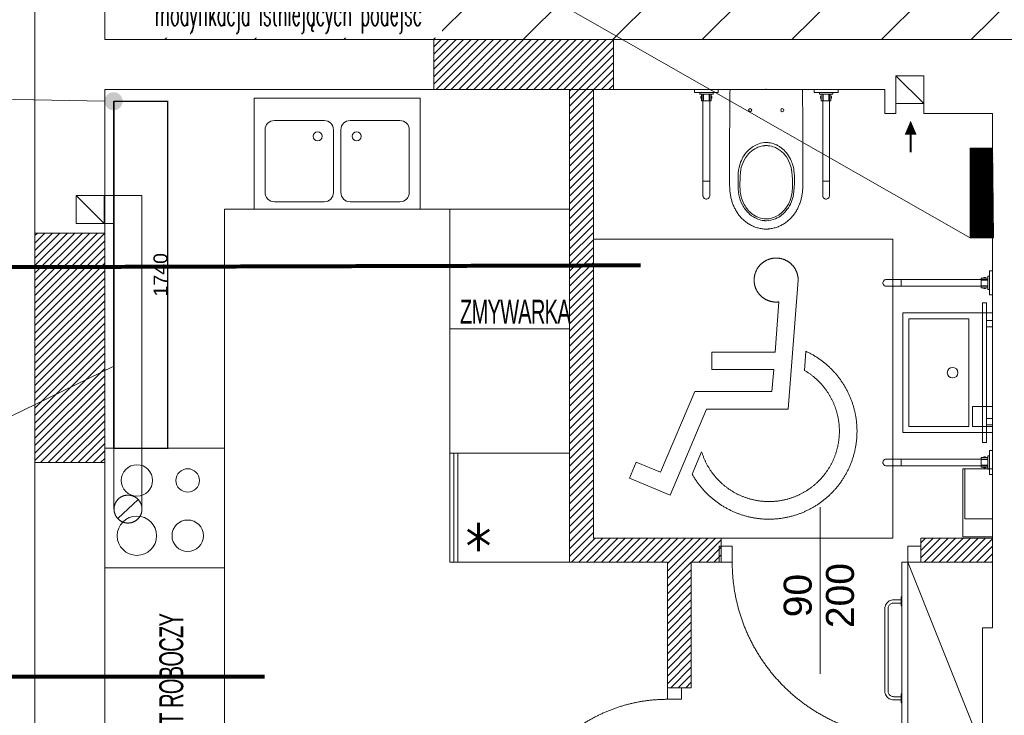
# Model space of a CAD drawing. Header units: millimetres. Extents: x -55054 to 44305, y -132338 to 49528.
# Tile 14 of 72: x 27426 to 32361, y -100958 to -97470. Entities that reach past the tile are written whole.
import ezdxf
from ezdxf import colors
from ezdxf.entities.mleader import LeaderData, LeaderLine
from ezdxf.enums import TextEntityAlignment as Align
from ezdxf.math import Vec2, Vec3

# ---------------------------------------------------------------- set-up
doc = ezdxf.new("R2010")
doc.units = ezdxf.units.MM
doc.header["$LTSCALE"] = 100
doc.linetypes.add('Kosów OSP 27-03-2026_xref$0$DASHED', pattern=[0.75, 0.5, -0.25])
doc.linetypes.add('Kosów OSP 27-03-2026_xref$0$HIDDEN', pattern=[0.375, 0.25, -0.125])
for name, color, linetype, lineweight in [('.HC_CT_ISTN_ZASILANIE', 18, 'CFZ_LINE', 20), ('.VE_DEMONTAŻ', 1, 'Continuous', 25), ('.WK_WODA_OPIS', 7, 'Continuous', 13), ('.XREF', 251, 'Continuous', 5), ('GL-urzadzenia', 96, 'Continuous', 20), ('GL_gaz', 20, 'GAS_LINE', 35), ('Kosów OSP 27-03-2026_xref$0$A-wentyl', 8, 'Continuous', 5), ('Kosów OSP 27-03-2026_xref$0$A_drzwi', 8, 'Continuous', 5), ('Kosów OSP 27-03-2026_xref$0$A_hatch', 8, 'Continuous', 5), ('Kosów OSP 27-03-2026_xref$0$A_meble', 8, 'Continuous', 5), ('Kosów OSP 27-03-2026_xref$0$A_meble kuchnia lazienka', 8, 'Continuous', 5), ('Kosów OSP 27-03-2026_xref$0$A_meble łaz kuch', 8, 'Continuous', 5), ('Kosów OSP 27-03-2026_xref$0$A_meble łazienka i kuchnia', 8, 'Continuous', 5), ('Kosów OSP 27-03-2026_xref$0$A_opis pom', 8, 'Continuous', 5), ('Kosów OSP 27-03-2026_xref$0$A_opis stolarki', 8, 'Continuous', 5), ('Kosów OSP 27-03-2026_xref$0$A_SC_MUROWANA_DZIAŁOWA', 8, 'Continuous', 5), ('Kosów OSP 27-03-2026_xref$0$A_scianazew', 8, 'Continuous', 5), ('Kosów OSP 27-03-2026_xref$0$a_sciany nowe', 8, 'Continuous', 5), ('Kosów OSP 27-03-2026_xref$0$Arbeitspunkt(DIN)', 8, 'Continuous', 5), ('Kosów OSP 27-03-2026_xref$0$GEB-BEZUG', 8, 'Continuous', 5), ('Kosów OSP 27-03-2026_xref$0$GEB-KONTUR-A', 8, 'Continuous', 5), ('Kosów OSP 27-03-2026_xref$0$opisy 1', 8, 'Continuous', 5)]:
    doc.layers.add(name, color=color, linetype=linetype, lineweight=lineweight)
doc.styles.add('Kosów OSP 27-03-2026_xref$0$dar-styl', font='arial.ttf')
doc.styles.add('Kosów OSP 27-03-2026_xref$0$SIMPLEX', font='simplex.shx')
doc.styles.add('Kosów OSP 27-03-2026_xref$0$Standard', font='arial.ttf')
doc.styles.get("Standard").update_dxf_attribs({"font": 'arial.ttf'})
doc.styles.add('WYMIARY', font='romans.shx', dxfattribs={"width": 0.7})
doc.linetypes.add('CFZ_LINE', pattern='A,12.7,-5.08,["CF",Standard,S=2.54,R=0,X=-0.1,Y=-1.27],-12.35', length=30.13)
doc.linetypes.add('GAS_LINE', pattern='A,0.5,-0.2,["GAS",Standard,S=0.1,R=0,X=-0.1,Y=-0.05],-0.25', length=0.95)
doc.dimstyles.new('1', dxfattribs={"dimtxt": 70, "dimasz": 2.5, "dimexe": 1.25, "dimexo": 0.625, "dimtad": 1, "dimdec": 0, "dimtxsty": 'Standard', "dimcen": 2.5, "dimadec": 0, "dimazin": 0, "dimtfac": 1, "dimtmove": 0, "dimatfit": 3, "dimfxl": 0, "dimarcsym": 0})
pattern_1 = [(45, (105094.091, 4849.73), (-1.88090404, 1.88090404), [])]

# ---------------------------------------------------------------- blocks, each defined once
blk = doc.blocks.new('Kosów OSP 27-03-2026_xref$0$uchwyt_wc')
at = {"layer": 'Kosów OSP 27-03-2026_xref$0$A_meble'}
for p, q in [((-6, 0), (6, 0)), ((-6, -1.5), (-6, 0)), ((6, 0), (6, -1.5)), ((6, -1.5), (-6, -1.5)), ((-3.337, -1.5), (3.337, -1.5)), ((-3.337, -2.417), (-3.337, -1.5)), ((3.337, -2.417), (-3.337, -2.417)), ((-2.737, -3.52), (-2.433, -3.52)), ((-2.737, -4.4), (-2.737, -3.52)), ((-2.433, -4.4), (-2.737, -4.4)), ((-2.433, -2.417), (-1.7, -2.417)), ((-2.433, -5.698), (-2.433, -2.417)), ((-2.433, -3.52), (-2.433, -4.4)), ((-1.7, -2.417), (-1.7, -5.698)), ((-1.4, -5.698), (-1.4, -2.417)), ((1.4, -5.698), (1.4, -2.417)), ((2.434, -2.417), (1.7, -2.417)), ((1.7, -2.417), (1.7, -5.698)), ((2.434, -5.698), (2.434, -2.417)), ((2.737, -3.52), (2.434, -3.52)), ((2.434, -3.52), (2.434, -4.4)), ((2.434, -4.4), (2.737, -4.4)), ((2.737, -4.4), (2.737, -3.52)), ((3.337, -1.5), (3.337, -2.417)), ((-1.7, -5.698), (-2.433, -5.698)), ((-1.7, -5.698), (1.7, -5.698)), ((1.7, -5.698), (2.434, -5.698))]:
    blk.add_line(p, q, dxfattribs=at)
at = {"layer": 'Kosów OSP 27-03-2026_xref$0$A_meble', "linetype": 'Kosów OSP 27-03-2026_xref$0$HIDDEN', "ltscale": 20}
for p, q in [((-1.7, -2.417), (-1.7, -45.9)), ((1.7, -2.417), (1.7, -45.9)), ((-1.7, -45.9), (1.7, -45.9)), ((-1.7, -45.9), (-1.7, -53.26703)), ((1.7, -45.9), (1.7, -53.267)), ((-1.67417, -53.5622), (-1.7, -53.267)), ((-1.59748, -53.84843), (-1.67417, -53.5622)), ((-1.47225, -54.11699), (-1.59748, -53.84843)), ((-1.30229, -54.35972), (-1.47225, -54.11699)), ((1.47222, -54.11703), (1.30225, -54.35976)), ((1.59746, -53.84847), (1.47222, -54.11703)), ((1.67417, -53.56222), (1.59746, -53.84847)), ((1.69999, -53.267), (1.67417, -53.56222)), ((-1.09274, -54.56927), (-1.30229, -54.35972)), ((-0.85001, -54.73924), (-1.09274, -54.56927)), ((-0.58145, -54.86447), (-0.85001, -54.73924)), ((-0.29522, -54.94117), (-0.58145, -54.86447)), ((-0.00003, -54.967), (-0.29522, -54.94117)), ((0.29517, -54.94118), (-0.00003, -54.967)), ((0.58143, -54.86448), (0.29517, -54.94118)), ((0.84999, -54.73925), (0.58143, -54.86448)), ((1.09272, -54.56929), (0.84999, -54.73925)), ((1.30225, -54.35976), (1.09272, -54.56929))]:
    blk.add_line(p, q, dxfattribs=at)
blk = doc.blocks.new('Kosów OSP 27-03-2026_xref$0$Einfügepunkt')
at = {"layer": 'Kosów OSP 27-03-2026_xref$0$GEB-BEZUG'}
for p, q in [((-0.7, -0.7), (0.7, 0.7)), ((-0.7, 0.7), (0.7, -0.7))]:
    blk.add_line(p, q, dxfattribs=at)
blk = doc.blocks.new('Kosów OSP 27-03-2026_xref$0$A$C38E57718')
at = {"layer": 'Kosów OSP 27-03-2026_xref$0$Arbeitspunkt(DIN)', "color": 0, "ltscale": 25}
for q in [(175, 530.4), (177.5, 532.9), (180, 530.4), (177.5, 527.9)]:
    blk.add_line((177.5, 530.4), q, dxfattribs=at)
at = {"layer": 'Kosów OSP 27-03-2026_xref$0$GEB-KONTUR-A', "color": 0, "ltscale": 25}
for q in [(2.5, 530.4), (352.5, 530.4)]:
    blk.add_line((177.5, 530.4), q, dxfattribs=at)
for centre in [(100, 430.4), (255, 430.4)]:
    blk.add_circle(centre, 7.5, dxfattribs=at)
for points, knots in [([(0, 125.5), (0, 139.8), (0, 148.1), (0, 154.8), (0, 157.9), (0, 160.7), (0, 163.6), (0.1, 169.9), (0.1, 176.3), (0.1, 182.6), (0.3, 266.4), (1.1, 446.6), (2.5, 530.4)], [136.635416, 136.635416, 136.635416, 136.635416, 150.143042, 150.143042, 150.143042, 156.42736, 156.42736, 156.42736, 170.243588, 170.243588, 170.243588, 352.757439, 352.757439, 352.757439, 352.757439]), ([(355, 125.5), (355, 145.7), (355, 158.9), (354.9, 172.4), (354.9, 178.4), (354.9, 184.4), (354.9, 191.2), (354.9, 193.5), (354.9, 195.9), (354.9, 198.4), (354.5, 399.5), (353.3, 481), (352.5, 530.4)], [-39.988679, -39.988679, -39.988679, -39.988679, -38.055534, -38.055534, -38.055534, -37.200606, -37.200606, -37.200606, -36.906879, -36.906879, -36.906879, -24.523519, -24.523519, -24.523519, -24.523519]), ([(177.5, 273.9), (174.9, 273.9), (173.3, 273.9), (170.9, 273.7), (170.2, 273.7), (169.4, 273.6), (168.6, 273.6), (156.5, 272.6), (144.6, 269.5), (133.3, 264.8), (124.7, 261.2), (116.5, 256.6), (108.9, 251.3), (95.8, 242), (84.2, 230.4), (74.8, 217.3), (61, 198.3), (51.4, 176.2), (46.2, 153.2), (39.9, 125.9), (39.6, 49.1), (45.2, 21.7), (48.7, 4.4), (54.5, -12.4), (62.7, -27.9), (66.8, -35.6), (71.5, -43), (76.8, -50), (81.2, -55.9), (86.2, -61.6), (91.3, -66.7), (101.4, -76.6), (112.4, -84.6), (124, -90.7), (132.8, -95.2), (141.8, -98.6), (150.8, -100.9), (155.2, -102), (159.7, -102.9), (164.2, -103.4), (165.4, -103.6), (166.7, -103.7), (168, -103.8), (168.8, -103.9), (169.6, -104), (170.4, -104), (171.2, -104.1), (171.8, -104.1), (172.5, -104.2), (173.9, -104.2), (175.2, -104.3), (177.5, -104.3)], [28.004394, 28.004394, 28.004394, 28.004394, 29.30293, 29.30293, 29.30293, 29.708106, 29.708106, 29.708106, 35.957168, 35.957168, 35.957168, 40.748496, 40.748496, 40.748496, 48.999006, 48.999006, 48.999006, 61.003951, 61.003951, 61.003951, 75.223725, 75.223725, 75.223725, 84.195471, 84.195471, 84.195471, 88.66493, 88.66493, 88.66493, 92.450229, 92.450229, 92.450229, 99.872486, 99.872486, 99.872486, 105.491598, 105.491598, 105.491598, 108.301154, 108.301154, 108.301154, 109.096432, 109.096432, 109.096432, 109.613684, 109.613684, 109.613684, 110.098037, 110.098037, 110.098037, 111.11071, 111.11071, 111.11071, 111.11071]), ([(177.5, -95.6), (174.7, -95.6), (173.5, -95.5), (171.7, -95.4), (170.8, -95.4), (169.8, -95.3), (168.8, -95.2), (156.7, -94.1), (144.4, -90.8), (132.3, -85.2), (121.3, -80.1), (110.7, -73), (100.9, -64.1), (96.4, -59.9), (92, -55.4), (87.9, -50.4), (81.6, -42.8), (76.1, -34.6), (71.4, -25.9), (61.1, -6.8), (54.6, 14.3), (52, 35.9), (49.2, 59.1), (50.9, 131), (57, 153.5), (61.4, 169.7), (68.1, 185.2), (77.1, 199.3), (83.1, 208.6), (90.1, 217.3), (98.1, 225), (107.9, 234.5), (119.1, 242.5), (131.5, 248.3), (138.8, 251.8), (146.5, 254.5), (154.4, 256.3), (158.3, 257.2), (162.3, 257.9), (166.3, 258.3), (167.7, 258.5), (169.1, 258.6), (170.5, 258.7), (171.4, 258.8), (172.2, 258.8), (172.9, 258.9), (174.4, 258.9), (175.7, 259), (177.5, 259)], [-103.361031, -103.361031, -103.361031, -103.361031, -102.153064, -102.153064, -102.153064, -101.528375, -101.528375, -101.528375, -93.878439, -93.878439, -93.878439, -86.883114, -86.883114, -86.883114, -83.612115, -83.612115, -83.612115, -78.557039, -78.557039, -78.557039, -67.467319, -67.467319, -67.467319, -55.592933, -55.592933, -55.592933, -47.056013, -47.056013, -47.056013, -41.373665, -41.373665, -41.373665, -34.377625, -34.377625, -34.377625, -30.214393, -30.214393, -30.214393, -28.132777, -28.132777, -28.132777, -27.409104, -27.409104, -27.409104, -26.969776, -26.969776, -26.969776, -26.051161, -26.051161, -26.051161, -26.051161]), ([(177.5, -104.3), (192.7, -104.3), (207.9, -100.9), (222, -94.9), (233.3, -90.1), (243.9, -83.6), (253.5, -75.8), (260.6, -70.1), (267.1, -63.6), (273, -56.5), (289.5, -37), (301.1, -13.2), (307.6, 11.8), (314.2, 37.4), (315.5, 112.5), (311.6, 138.6), (308.7, 157.8), (303, 176.7), (294.3, 194.1), (288.8, 205.1), (282.1, 215.5), (274.3, 225), (267.5, 233.2), (259.9, 240.7), (251.6, 247.2), (247.3, 250.6), (242.8, 253.6), (238.2, 256.4), (233.8, 259.1), (229.3, 261.5), (224.7, 263.5), (216, 267.4), (207.1, 270.2), (198.3, 271.9), (196.5, 272.3), (194.7, 272.6), (192.9, 272.8), (191.1, 273.1), (189.3, 273.3), (187.7, 273.5), (183.2, 273.9), (179.7, 273.9), (177.5, 273.9)], [27.869313, 27.869313, 27.869313, 27.869313, 41.575299, 41.575299, 41.575299, 52.635245, 52.635245, 52.635245, 60.846531, 60.846531, 60.846531, 83.793908, 83.793908, 83.793908, 107.299488, 107.299488, 107.299488, 124.629767, 124.629767, 124.629767, 135.606929, 135.606929, 135.606929, 145.142378, 145.142378, 145.142378, 150.002975, 150.002975, 150.002975, 154.620799, 154.620799, 154.620799, 163.457755, 163.457755, 163.457755, 165.242625, 165.242625, 165.242625, 167.08043, 167.08043, 167.08043, 172.29471, 172.29471, 172.29471, 172.29471]), ([(177.5, 259), (179.7, 259), (180.9, 258.9), (182.2, 258.9), (182.9, 258.8), (183.6, 258.8), (184.4, 258.7), (185.8, 258.6), (187.2, 258.5), (188.5, 258.4), (198, 257.3), (207.5, 254.9), (217, 251.2), (223.4, 248.6), (229.8, 245.4), (235.7, 241.6), (247.7, 234.2), (258.3, 224.7), (267.3, 213.8), (277.8, 201.2), (286, 186.8), (292.1, 171.5), (301.1, 148.6), (305.1, 123.7), (304.2, 50.8), (303.3, 28.7), (298.5, 6.8), (289.7, -13.4), (283.4, -27.9), (274.9, -41.6), (264.5, -53.5), (258.3, -60.5), (251.4, -66.9), (243.9, -72.5), (235.8, -78.5), (226.9, -83.6), (217.5, -87.5), (211, -90.1), (204.3, -92.2), (197.4, -93.6), (194, -94.2), (190.6, -94.8), (187.1, -95.1), (186, -95.2), (184.9, -95.3), (183.8, -95.4), (182.8, -95.4), (181.9, -95.5), (181.1, -95.5), (180, -95.6), (178.9, -95.6), (177.5, -95.6)], [-106.662909, -106.662909, -106.662909, -106.662909, -105.765178, -105.765178, -105.765178, -105.284451, -105.284451, -105.284451, -104.454433, -104.454433, -104.454433, -98.802572, -98.802572, -98.802572, -94.942827, -94.942827, -94.942827, -87.250993, -87.250993, -87.250993, -78.322759, -78.322759, -78.322759, -64.937868, -64.937868, -64.937868, -53.01013, -53.01013, -53.01013, -44.378776, -44.378776, -44.378776, -39.277967, -39.277967, -39.277967, -33.739841, -33.739841, -33.739841, -29.916854, -29.916854, -29.916854, -28.005361, -28.005361, -28.005361, -27.410755, -27.410755, -27.410755, -26.832864, -26.832864, -26.832864, -26.093867, -26.093867, -26.093867, -26.093867]), ([(0, 125.5), (0, 122.5), (0, 120.7), (0.1, 119), (0.1, 117.9), (0.1, 116.9), (0.1, 115.7), (0.1, 114.4), (0.2, 113.1), (0.2, 111.9), (0.5, 55), (1.1, 46.3), (2.1, 37.7), (2.8, 31.1), (3.8, 24.6), (4.9, 18.1), (6.1, 11.6), (7.5, 5.1), (9.2, -1.3), (10.9, -7.7), (12.8, -14), (15, -20.2), (17.2, -26.4), (19.6, -32.6), (22.4, -38.6), (25.2, -44.6), (28.2, -50.5), (31.6, -56.2), (34.9, -61.9), (38.5, -67.4), (42.5, -72.7), (46.4, -78.1), (50.6, -83.2), (55, -88.1), (59.5, -92.9), (64.2, -97.6), (69.2, -101.9), (74.1, -106.3), (79.3, -110.4), (84.8, -114.2), (90.2, -118), (95.8, -121.5), (101.6, -124.6), (107.4, -127.8), (113.4, -130.6), (119.5, -133.1), (125.7, -135.5), (131.9, -137.6), (138.3, -139.4), (144.7, -141.1), (151.2, -142.4), (157.7, -143.3), (161, -143.7), (164.2, -144.1), (167.4, -144.3), (169, -144.4), (170.7, -144.5), (172.3, -144.6), (172.9, -144.6), (173.6, -144.6), (174.2, -144.6), (175, -144.6), (175.8, -144.6), (177.5, -144.6)], [-332.189937, -332.189937, -332.189937, -332.189937, -329.218237, -329.218237, -329.218237, -327.146226, -327.146226, -327.146226, -325.016181, -325.016181, -325.016181, -310.461173, -310.461173, -310.461173, -299.344875, -299.344875, -299.344875, -288.179961, -288.179961, -288.179961, -276.990983, -276.990983, -276.990983, -265.824355, -265.824355, -265.824355, -254.649596, -254.649596, -254.649596, -243.397422, -243.397422, -243.397422, -232.139051, -232.139051, -232.139051, -220.947153, -220.947153, -220.947153, -209.75001, -209.75001, -209.75001, -198.530298, -198.530298, -198.530298, -187.308564, -187.308564, -187.308564, -176.091701, -176.091701, -176.091701, -164.862462, -164.862462, -164.862462, -159.345705, -159.345705, -159.345705, -156.587327, -156.587327, -156.587327, -155.463134, -155.463134, -155.463134, -153.828948, -153.828948, -153.828948, -153.828948]), ([(177.5, -144.6), (181, -144.6), (183.1, -144.6), (185.5, -144.4), (186.4, -144.4), (187.4, -144.3), (188.5, -144.2), (189.7, -144.1), (190.8, -144), (191.9, -143.9), (193.7, -143.7), (195.5, -143.5), (197.3, -143.3), (203.8, -142.4), (210.3, -141.1), (216.7, -139.4), (223.1, -137.6), (229.3, -135.5), (235.5, -133.1), (241.5, -130.6), (247.5, -127.8), (253.4, -124.6), (259.1, -121.5), (264.7, -118), (270.2, -114.2), (275.6, -110.4), (280.8, -106.4), (285.8, -101.9), (288.3, -99.8), (290.7, -97.5), (293.1, -95.2), (295.2, -93.1), (297.3, -91), (299.4, -88.7), (299.6, -88.5), (299.8, -88.3), (300, -88.1), (304.1, -83.6), (308.3, -78.5), (312.5, -72.7), (316.2, -67.7), (319.9, -62.2), (323.4, -56.2), (326.6, -50.8), (329.7, -44.9), (332.6, -38.6), (334.8, -33.9), (336.8, -28.8), (338.7, -23.9), (339.2, -22.7), (339.6, -21.4), (340, -20.2), (342.3, -13.9), (344.2, -7.6), (345.8, -1.3), (347.5, 5.2), (348.9, 11.7), (350.1, 18.1), (351.3, 24.7), (352.2, 31.3), (352.9, 37.7), (353.7, 44.9), (354.2, 52), (354.6, 58.8), (354.7, 60.5), (354.7, 62.2), (354.8, 111.9), (354.9, 116.4), (355, 120.1), (355, 125.5)], [-249.468063, -249.468063, -249.468063, -249.468063, -247.389424, -247.389424, -247.389424, -246.552522, -246.552522, -246.552522, -245.702741, -245.702741, -245.702741, -244.35302, -244.35302, -244.35302, -239.388605, -239.388605, -239.388605, -234.427585, -234.427585, -234.427585, -229.540403, -229.540403, -229.540403, -224.79559, -224.79559, -224.79559, -220.188204, -220.188204, -220.188204, -217.927696, -217.927696, -217.927696, -215.977622, -215.977622, -215.977622, -215.800489, -215.800489, -215.800489, -212.034758, -212.034758, -212.034758, -208.731053, -208.731053, -208.731053, -205.760278, -205.760278, -205.760278, -203.531859, -203.531859, -203.531859, -202.989756, -202.989756, -202.989756, -200.163456, -200.163456, -200.163456, -197.251602, -197.251602, -197.251602, -194.233435, -194.233435, -194.233435, -190.848719, -190.848719, -190.848719, -190.015237, -190.015237, -190.015237, -187.464004, -187.464004, -187.464004, -187.464004])]:
    blk.add_open_spline(points, degree=3, knots=knots, dxfattribs=at)
at = {"color": 0, "ltscale": 25}
blk.add_blockref('Kosów OSP 27-03-2026_xref$0$Einfügepunkt', (177.5, 530.4), dxfattribs=at)
blk = doc.blocks.new('Kosów OSP 27-03-2026_xref$0$mw_niepelnosprawni_symbol_001')
at = {"color": 0, "linetype": 'Kosów OSP 27-03-2026_xref$0$DASHED', "lineweight": 0, "ltscale": 25}
for p, q in [((-75, 75), (-75, -75)), ((75, 75), (-75, 75)), ((75, -75), (75, 75)), ((-22.61, -10.31), (-27.54, 54.43)), ((-15.94, 18.36), (-17.86, 43.48)), ((-30.71, 9.14), (-31.43, 18.7)), ((15.76, 18.36), (-15.94, 18.36)), ((15.76, 18.36), (15.76, 9.54)), ((15.76, 9.54), (-15.27, 9.54)), ((-14.43, -1.49), (-15.27, 9.54)), ((24.24, -1.49), (-14.43, -1.49)), ((41.38, -41.96), (24.24, -1.49)), ((18.4, -10.31), (-22.61, -10.31)), ((36.68, -53.49), (18.4, -10.31)), ((25.58, -42.9), (20.83, -31.68)), ((53.59, -36.86), (41.38, -41.96)), ((57.03, -44.98), (53.59, -36.86)), ((57.03, -44.98), (36.68, -53.49)), ((-75, -75), (75, -75))]:
    blk.add_line(p, q, dxfattribs=at)
for centre, radius, start, end in [((-16.51, 54.43), 11.03, 262.9906, 180), ((-12.92, -21.34), 44.12, 114.819, 330.7514), ((-12.92, -21.34), 35.29, 120.2681, 342.9591)]:
    blk.add_arc(centre, radius, start, end, dxfattribs=at)
blk = doc.blocks.new('*U192')
at = {"color": 0}
for p, q in [((0, -91.5), (-88, -91.5)), ((-88, -94.5), (-88, -91.5)), ((0, -91.5), (0, -94.5)), ((0, -94.5), (-88, -94.5))]:
    blk.add_line(p, q, dxfattribs=at)
for points in [[(8, -6.5), (8, 0), (0, 0), (0, -6.5)], [(8, -101), (8, -94.5), (0, -94.5), (0, -101)]]:
    blk.add_lwpolyline(points, close=True, dxfattribs=at)
at = {"color": 0, "linetype": 'Kosów OSP 27-03-2026_xref$0$DASHED', "ltscale": 15}
blk.add_arc((0, -94.5), 88, 90, 178.0464, dxfattribs=at)
at = {"layer": 'Kosów OSP 27-03-2026_xref$0$A_opis stolarki'}
blk.add_line((-56.09, -50.5), (27.54, -50.5), dxfattribs=at)
at = {"layer": 'Kosów OSP 27-03-2026_xref$0$A_opis stolarki', "ltscale": 0.5, "style": 'Kosów OSP 27-03-2026_xref$0$dar-styl', "text_generation_flag": 2}
blk.add_attdef('ODPORNOŚĆ_OGNIOWA', text='', height=15, rotation=270, dxfattribs=at).set_placement((52.16, -50.5), align=Align.TOP_CENTER)
at = {"layer": 'Kosów OSP 27-03-2026_xref$0$A_opis stolarki', "ltscale": 0.5, "style": 'Kosów OSP 27-03-2026_xref$0$dar-styl'}
blk.add_attdef('SYMBOL_DRZWI1', text='', height=14, dxfattribs=at).set_placement((-16.77, -50.5), align=Align.BOTTOM_CENTER)
blk.add_attdef('SYMBOL_DRZWI2', text='', height=14, dxfattribs=at).set_placement((-16.77, -53.5), align=Align.TOP_CENTER)
blk = doc.blocks.new('Kosów OSP 27-03-2026_xref$0$KUCHENKA')
at = {"layer": 'Kosów OSP 27-03-2026_xref$0$A_meble'}
for p, q in [((0, 0), (0, -60)), ((0, 0), (60, 0)), ((60, 0), (60, -60)), ((0, -60), (60, -60))]:
    blk.add_line(p, q, dxfattribs=at)
for centre, radius in [((16.15, -16.15), 7.87), ((43.85, -16.15), 9.87), ((43.85, -41.6), 7.87), ((16.15, -41.6), 5.87)]:
    blk.add_circle(centre, radius, dxfattribs=at)
blk = doc.blocks.new('Kosów OSP 27-03-2026_xref$0$A$C69D56E1C')
at = {"layer": 'Kosów OSP 27-03-2026_xref$0$A_hatch'}
h = blk.add_hatch(dxfattribs=at)
h.set_pattern_fill('COMMON_BRICK', color=256)
h.set_pattern_definition(pattern_1)
h.paths.add_polyline_path([(-1643.27, -880.46), (-1643.27, -868.46), (-1553.27, -868.46), (-1553.27, -793.46), (-1361.27, -793.46), (-1361.27, -805.46), (-1541.27, -805.46), (-1541.27, -880.46)])
h.paths.add_polyline_path([(-1410.27, -132.46), (-1410.27, -369.46), (-1361.27, -369.46), (-1361.27, -432.46), (-1349.27, -432.46), (-1349.27, -369.46), (-1334.27, -369.46), (-1334.27, -357.46), (-1398.27, -357.46), (-1398.27, -235.46), (-1398.27, -132.46)])
h.paths.add_polyline_path([(-1478.27, -107.46), (-1478.27, -132.46), (-1388.27, -132.46), (-1388.27, -107.46)])
h.paths.add_polyline_path([(-1234.27, -369.46), (-1234.27, -357.46), (-1198.27, -357.46), (-1198.27, -369.46)])
h = blk.add_hatch(dxfattribs=at)
h.set_pattern_fill('COMMON_BRICK', color=256)
h.set_pattern_definition(pattern_1)
h.paths.add_polyline_path([(-1678.27, -204.45), (-1678.27, -319.45), (-1643.27, -319.46), (-1643.27, -310.96), (-1643.27, -261.96), (-1643.27, -212.95), (-1643.27, -204.45)])
at = {"layer": 'Kosów OSP 27-03-2026_xref$0$A_SC_MUROWANA_DZIAŁOWA'}
h = blk.add_hatch(dxfattribs=at)
h.set_pattern_fill('ANSI31', color=256, scale=10, style=0)
h.paths.add_polyline_path([(-718.27, 482.54), (-1643.27, 482.54), (-1643.27, -107.46), (-718.27, -107.46)])
blk.add_lwpolyline([(-1643.27, 482.54), (-718.27, 482.54), (-718.27, -107.46), (-1643.27, -107.46)], close=True)
at = {"layer": 'Kosów OSP 27-03-2026_xref$0$A-wentyl', "linetype": 'Kosów OSP 27-03-2026_xref$0$DASHED', "ltscale": 10}
blk.add_line((-1636.72, -347.62), (-1626.46, -338.09), dxfattribs=at)
at = {"layer": 'Kosów OSP 27-03-2026_xref$0$A-wentyl'}
for points in [[(-1246.76, -139.54), (-1246.76, -144.46)], [(-1232.76, -139.54), (-1232.76, -144.46)]]:
    blk.add_lwpolyline(points, dxfattribs=at)
blk.add_lwpolyline([(-1239.34, -155.15, 6, 0, 0), (-1239.34, -148.15, 0, 0, 0)], format="xyseb", dxfattribs=at)
at = {"layer": 'Kosów OSP 27-03-2026_xref$0$A-wentyl', "const_width": 1}
blk.add_lwpolyline([(-1239.34, -164.05), (-1239.34, -155.15)], dxfattribs=at)
at = {"layer": 'Kosów OSP 27-03-2026_xref$0$A-wentyl', "linetype": 'Kosów OSP 27-03-2026_xref$0$DASHED', "ltscale": 10}
for points in [[(-1643.62, -185.58), (-1624.62, -185.58), (-1624.62, -342.91)], [(-1643.62, -199.58), (-1638.62, -199.58), (-1638.62, -342.91)]]:
    blk.add_lwpolyline(points, dxfattribs=at)
blk.add_circle((-1631.59, -342.86), 7, dxfattribs=at)
at = {"layer": 'Kosów OSP 27-03-2026_xref$0$A_drzwi', "linetype": 'Kosów OSP 27-03-2026_xref$0$DASHED', "ltscale": 15}
blk.add_lwpolyline([(-1240.77, -369.46), (-1208.03, -451.5, -0.081086), (-1240.77, -457.46, 1.192591)], format="xyb", dxfattribs=at)
at = {"layer": 'Kosów OSP 27-03-2026_xref$0$A_meble', "ltscale": 12}
blk.add_lwpolyline([(-1410.27, -369.46), (-1470.27, -369.46), (-1470.27, -314.75), (-1410.27, -314.75)], close=True, dxfattribs=at)
at = {"layer": 'Kosów OSP 27-03-2026_xref$0$A_meble'}
blk.add_lwpolyline([(-1468.27, -369.46), (-1468.27, -314.75), (-1466.27, -314.75), (-1466.27, -369.46)], close=True, dxfattribs=at)
at = {"layer": 'Kosów OSP 27-03-2026_xref$0$A_meble kuchnia lazienka'}
for q in [(-1583.27, -596.46), (-1470.27, -192.46)]:
    blk.add_line((-1583.27, -192.46), q, dxfattribs=at)
for points in [[(-1485.09, -136.89), (-1485.09, -192.46), (-1568.44, -192.46), (-1568.44, -136.89), (-1485.09, -136.89)], [(-1410.27, -192.46), (-1470.27, -192.46), (-1470.27, -369.46)], [(-1410.27, -369.46), (-1470.27, -369.46)]]:
    blk.add_lwpolyline(points, dxfattribs=at)
for points in [[(-1562.88, -152.64), (-1562.88, -184.12, 0.414214), (-1558.25, -188.75), (-1533.25, -188.75, 0.414214), (-1528.62, -184.12), (-1528.62, -152.64, 0.414214), (-1533.25, -148.01), (-1558.25, -148.01, 0.414214)], [(-1490.65, -152.64), (-1490.65, -184.12, -0.414214), (-1495.28, -188.75), (-1520.28, -188.75, -0.414214), (-1524.91, -184.12), (-1524.91, -152.64, -0.414214), (-1520.28, -148.01), (-1495.28, -148.01, -0.414214)]]:
    blk.add_lwpolyline(points, format="xyb", close=True, dxfattribs=at)
for centre in [(-1536.52, -155.91), (-1517.01, -155.91)]:
    blk.add_circle(centre, 2.28, dxfattribs=at)
at = {"layer": 'Kosów OSP 27-03-2026_xref$0$A_meble łaz kuch'}
blk.add_lwpolyline([(-1470.27, -192.46), (-1470.27, -252.46), (-1410.27, -252.46), (-1410.27, -192.46)], close=True, dxfattribs=at)
at = {"layer": 'Kosów OSP 27-03-2026_xref$0$A_meble łazienka i kuchnia'}
for p, q in [((-1243.77, -386.73), (-1243.77, -391.59)), ((-1244.17, -391.1), (-1244.13, -391.08)), ((-1243.77, -391.59), (-1243.77, -435.33)), ((-1243.77, -435.33), (-1243.77, -440.19))]:
    blk.add_line(p, q, dxfattribs=at)
for points in [[(-1201.27, -239.46), (-1203.27, -239.46), (-1203.27, -309.46), (-1201.27, -309.46)], [(-1243.27, -244.46), (-1243.27, -304.46), (-1198.27, -304.46), (-1198.27, -244.46)], [(-1240.27, -247.46), (-1240.27, -301.46), (-1210.27, -301.46), (-1210.27, -247.46)], [(-1201.27, -248.37), (-1198.27, -248.37), (-1198.27, -251.54), (-1201.27, -251.54)], [(-1208.27, -301.46), (-1198.27, -301.46), (-1198.27, -291.46), (-1208.27, -291.46)], [(-1201.27, -300.55), (-1198.27, -300.55), (-1198.27, -297.38), (-1201.27, -297.38)], [(-1213.27, -322.71), (-1213.27, -356.71), (-1198.27, -356.71), (-1198.27, -322.71)], [(-1212.27, -322.71), (-1212.27, -347.71), (-1198.27, -347.71), (-1198.27, -322.71)]]:
    blk.add_lwpolyline(points, close=True, dxfattribs=at)
for points in [[(-1244.17, -388.35), (-1247.84, -388.35), (-1248.4, -388.39), (-1248.97, -388.5), (-1249.52, -388.69), (-1250.05, -388.94), (-1250.53, -389.27), (-1250.97, -389.65), (-1251.35, -390.09), (-1251.68, -390.58), (-1251.93, -391.1), (-1252.12, -391.65), (-1252.24, -392.22), (-1252.27, -392.78), (-1252.27, -434.14), (-1252.24, -434.7), (-1252.12, -435.27), (-1251.93, -435.82), (-1251.68, -436.34), (-1251.35, -436.83), (-1250.97, -437.27), (-1250.53, -437.65), (-1250.05, -437.97), (-1249.52, -438.23), (-1248.97, -438.42), (-1248.4, -438.53), (-1247.84, -438.57), (-1244.17, -438.57)], [(-1243.77, -391.59), (-1244.17, -391.35), (-1244.17, -391.1), (-1244.17, -389.97), (-1244.17, -388.35), (-1244.17, -386.97), (-1243.77, -386.73)], [(-1244.17, -389.97), (-1247.79, -389.97), (-1248.19, -390), (-1248.55, -390.07), (-1248.9, -390.19), (-1249.23, -390.35), (-1249.54, -390.56), (-1249.82, -390.8), (-1250.06, -391.08), (-1250.27, -391.39), (-1250.43, -391.72), (-1250.55, -392.07), (-1250.63, -392.43), (-1250.65, -392.83), (-1250.65, -434.09), (-1250.63, -434.48), (-1250.55, -434.85), (-1250.43, -435.2), (-1250.27, -435.53), (-1250.06, -435.84), (-1249.82, -436.12), (-1249.54, -436.36), (-1249.23, -436.57), (-1248.9, -436.73), (-1248.55, -436.85), (-1248.19, -436.92), (-1247.79, -436.95), (-1244.17, -436.95)], [(-1243.77, -435.33), (-1244.17, -435.57), (-1244.17, -436.95), (-1244.17, -438.57), (-1244.17, -439.95), (-1243.77, -440.19)]]:
    blk.add_lwpolyline(points, dxfattribs=at)
blk.add_circle((-1218.32, -274.46), 2.65, dxfattribs=at)
at = {"layer": 'Kosów OSP 27-03-2026_xref$0$A_opis pom', "const_width": 2}
for points in [[(-1820.5, -221.93), (-1374.7, -220.64)], [(-1951.7, -426.97), (-1563.03, -426.97)]]:
    blk.add_lwpolyline(points, dxfattribs=at)
at = {"layer": 'Kosów OSP 27-03-2026_xref$0$A_SC_MUROWANA_DZIAŁOWA'}
for p, q in [((-1478.27, -107.46), (-1643.27, -107.46)), ((-718.27, -107.46), (-1388.27, -107.46)), ((-1246.76, -125.54), (-1246.76, -139.54)), ((-1232.76, -125.54), (-1246.76, -125.54)), ((-1246.76, -125.54), (-1232.76, -139.54)), ((-1232.76, -139.54), (-1232.76, -125.54)), ((-1478.27, -132.46), (-1643.27, -132.46)), ((-1361.27, -132.46), (-1388.27, -132.46)), ((-1252.27, -132.46), (-1361.27, -132.46)), ((-1246.76, -139.54), (-1232.76, -139.54)), ((-1246.76, -144.46), (-1252.27, -144.46)), ((-1198.27, -144.46), (-1232.76, -144.46)), ((-1657.62, -185.58), (-1657.62, -199.58)), ((-1643.62, -185.58), (-1657.62, -185.58)), ((-1657.62, -185.58), (-1643.62, -199.58)), ((-1643.62, -199.58), (-1643.62, -185.58)), ((-1657.62, -199.58), (-1643.62, -199.58)), ((-1203.27, -402.46), (-1198.27, -402.46))]:
    blk.add_line(p, q, dxfattribs=at)
for points in [[(-1478.27, -107.46), (-1478.27, -132.46)], [(-1388.27, -107.46), (-1388.27, -132.46)], [(-1203.27, -107.46), (-718.27, -107.46)], [(-1252.27, -144.46), (-1252.27, -132.46)], [(-1198.27, -402.46), (-1198.27, -144.46)], [(-1203.27, -556.46), (-1203.27, -402.46)]]:
    blk.add_lwpolyline(points, dxfattribs=at)
at = {"layer": 'Kosów OSP 27-03-2026_xref$0$A_scianazew'}
for p, q in [((-1678.27, -21.46), (-1678.27, -204.46)), ((-1678.27, -319.46), (-1678.27, -468.46))]:
    blk.add_line(p, q, dxfattribs=at)
for points in [[(-1643.27, -21.46), (-1643.27, -107.46)], [(-1643.27, -132.46), (-1643.27, -204.46)], [(-1643.27, -319.46), (-1643.27, -402.46)], [(-1643.27, -402.46), (-1643.27, -468.46)]]:
    blk.add_lwpolyline(points, dxfattribs=at)
at = {"layer": 'Kosów OSP 27-03-2026_xref$0$a_sciany nowe'}
for p, q in [((-1334.27, -369.46), (-1334.27, -357.46)), ((-1234.27, -369.46), (-1234.27, -357.46)), ((-1198.27, -369.46), (-1198.27, -357.46)), ((-1361.27, -432.46), (-1361.27, -369.46)), ((-1349.27, -432.46), (-1349.27, -369.46)), ((-1349.27, -432.46), (-1361.27, -432.46))]:
    blk.add_line(p, q, dxfattribs=at)
for points in [[(-1478.27, -107.46), (-1388.27, -107.46), (-1388.27, -132.46), (-1478.27, -132.46)], [(-1643.27, -204.46), (-1678.27, -204.46), (-1678.27, -319.46), (-1643.27, -319.46)]]:
    blk.add_lwpolyline(points, close=True, dxfattribs=at)
for points in [[(-1398.27, -132.46), (-1410.27, -132.46), (-1410.27, -369.46), (-1361.27, -369.46)], [(-1398.27, -132.46), (-1398.27, -132.46), (-1398.27, -357.46), (-1334.27, -357.46)], [(-1234.27, -357.46), (-1198.27, -357.46)], [(-1349.27, -369.46), (-1334.27, -369.46)], [(-1234.27, -369.46), (-1198.27, -369.46)]]:
    blk.add_lwpolyline(points, dxfattribs=at)
at = {"layer": 'Kosów OSP 27-03-2026_xref$0$A_drzwi', "rotation": 90.0000000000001}
blk.add_blockref('*U192', (-1335.27, -369.46), dxfattribs=at).add_auto_attribs({'SYMBOL_DRZWI1': '90', 'SYMBOL_DRZWI2': '200'})
at = {"layer": 'Kosów OSP 27-03-2026_xref$0$A_drzwi', "xscale": 0.8910781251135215, "yscale": 0.8910781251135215, "zscale": 0.8910781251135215}
blk.add_blockref('*U192', (-1361.27, -432.46), dxfattribs=at).add_auto_attribs({'SYMBOL_DRZWI1': '80', 'SYMBOL_DRZWI2': '200'})
at = {"layer": 'Kosów OSP 27-03-2026_xref$0$A_hatch', "ltscale": 12, "xscale": -1}
blk.add_blockref('Kosów OSP 27-03-2026_xref$0$mw_niepelnosprawni_symbol_001', (-1323.27, -282.46), dxfattribs=at)
at = {"layer": 'Kosów OSP 27-03-2026_xref$0$A_meble kuchnia lazienka', "xscale": -1, "rotation": 89.99962099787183}
blk.add_blockref('Kosów OSP 27-03-2026_xref$0$KUCHENKA', (-1643.27, -312.36), dxfattribs=at)
at = {"layer": 'Kosów OSP 27-03-2026_xref$0$A_meble łazienka i kuchnia'}
blk.add_blockref('Kosów OSP 27-03-2026_xref$0$uchwyt_wc', (-1341.74, -132.46), dxfattribs=at)
at = {"layer": 'Kosów OSP 27-03-2026_xref$0$A_meble łazienka i kuchnia', "xscale": 0.1036988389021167, "yscale": 0.1036988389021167, "zscale": 0.1036988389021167, "rotation": 360}
blk.add_blockref('Kosów OSP 27-03-2026_xref$0$A$C38E57718', (-1330.14, -187.46), dxfattribs=at)
at = {"layer": 'Kosów OSP 27-03-2026_xref$0$A_meble łazienka i kuchnia', "xscale": -1}
for p, rotation in [((-1281.74, -132.46), 359.9999999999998), ((-1198.27, -229.46), 269.9999999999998)]:
    blk.add_blockref('Kosów OSP 27-03-2026_xref$0$uchwyt_wc', p, dxfattribs=dict(at, rotation=rotation))
at = {"layer": 'Kosów OSP 27-03-2026_xref$0$A_meble łazienka i kuchnia', "rotation": 270.0000000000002}
blk.add_blockref('Kosów OSP 27-03-2026_xref$0$uchwyt_wc', (-1198.27, -319.46), dxfattribs=at)
at = {"layer": 'Kosów OSP 27-03-2026_xref$0$A_meble', "ltscale": 12, "style": 'Kosów OSP 27-03-2026_xref$0$SIMPLEX'}
blk.add_text('*', height=25, rotation=180, dxfattribs=at).set_placement((-1447.31, -339.04))
at = {"layer": 'Kosów OSP 27-03-2026_xref$0$opisy 1', "char_height": 12, "attachment_point": 7, "style": 'Kosów OSP 27-03-2026_xref$0$Standard'}
for s, insert, width, rotation in [('{\\W0.6;\\T0.95;ZMYWARKA}', (-1465.24, -249.83), 174.5965, 0), ('\\pt10;{\\W0.60000x;\\T0.95000;BLAT ROBOCZY}', (-1603.75, -469.11), 175.6909, 90)]:
    blk.add_mtext(s, dxfattribs=dict(at, insert=insert, width=width, rotation=rotation))
blk = doc.blocks.new('Kosów OSP 27-03-2026_xref')
at = {"layer": 'Kosów OSP 27-03-2026_xref$0$A_meble kuchnia lazienka'}
blk.add_blockref('Kosów OSP 27-03-2026_xref$0$A$C69D56E1C', (6868.75, -5828.65), dxfattribs=at)
blk = doc.blocks.new('_None')
blk = doc.blocks.new('*D149')
at = {"layer": '.VE_DEMONTAŻ', "color": 0, "lineweight": -2}
for p, q in [((27899.5, -97879.3), (28170.1, -97879.3)), ((28168.9, -99616.7), (28168.9, -97881.8)), ((27899.5, -99619.2), (28170.1, -99619.2))]:
    blk.add_line(p, q, dxfattribs=at)
at = {"layer": '.VE_DEMONTAŻ', "color": 0}
for points in [[(28169.3, -97881.8), (28168.5, -97881.8), (28168.9, -97879.3)], [(28168.5, -99616.7), (28169.3, -99616.7), (28168.9, -99619.2)]]:
    blk.add_solid(points, dxfattribs=at)
at = {"layer": 'Defpoints', "color": 0}
for p in [(27898.9, -97879.3), (28168.9, -97879.3), (27898.9, -99619.2)]:
    blk.add_point(p, dxfattribs=at)
at = {"layer": '.VE_DEMONTAŻ', "color": 0, "insert": (28132.5, -98749.2), "char_height": 70, "attachment_point": 5, "rotation": 90}
blk.add_mtext('1740', dxfattribs=at)

msp = doc.modelspace()

# ---------------------------------------------------------------- hatches: boundary and pattern name
at = {"layer": '.HC_CT_ISTN_ZASILANIE', "ltscale": 0.01}
h = msp.add_hatch(dxfattribs=at)
h.set_pattern_fill('ANSI31', color=256, angle=90, style=0)
h.set_pattern_definition([(135, (-99215.1246, -132822.6573), (-2.24506403, -2.24506403), [])])
h.paths.add_polyline_path([(32190.5, -98113.7), (32190.5, -98563.7), (32306.7, -98563.7), (32302.4, -98113.7), (32190.5, -98113.7)])

# ---------------------------------------------------------------- linework, layer by layer
for p, q in [((32190.7, -98113.7, -141.5), (32190.5, -98563.7, -141.5)), ((32302.4, -98113.7, -141.5), (32190.5, -98113.7, -141.5)), ((32190.7, -98113.7, -141.5), (32190.5, -98563.7, -141.5)), ((32302.4, -98113.7, -141.5), (32190.5, -98113.7, -141.5)), ((32306.7, -98563.7, -141.5), (32302.4, -98113.7, -141.5)), ((32306.7, -98563.7, -141.5), (32302.4, -98113.7, -141.5)), ((32190.5, -98563.7, -141.5), (32306.7, -98563.7, -141.5)), ((32190.5, -98563.7, -141.5), (32306.7, -98563.7, -141.5))]:
    msp.add_line(p, q, dxfattribs=at)
at = {"layer": 'GL-urzadzenia', "elevation": -141.5}
msp.add_lwpolyline([(27852.4, -99619.2), (28452.4, -99619.2), (28452.4, -100219.2), (27852.4, -100219.2)], close=True, dxfattribs=at)

# ---------------------------------------------------------------- block references
at = {"layer": '.XREF', "xscale": 10, "yscale": 10, "zscale": 10}
msp.add_blockref('Kosów OSP 27-03-2026_xref', (-24402.4, -38209.1, -141.5), dxfattribs=at)

# ---------------------------------------------------------------- next in the draw order: leaders
at = {"layer": '.WK_WODA_OPIS'}
ml = msp.add_multileader_mtext('Standard', dxfattribs=at)
ml.set_content('\\W0.5;Grzejnik łazienkowy\\P550W 1150x450\\Pmodyfikacja istniejących podejść \\P', color=256, style='WYMIARY')
ml.set_leader_properties(linetype='ByLayer', lineweight=-1)
ml.set_arrow_properties(name='NONE')
ml.build(insert=Vec2(0, 0))
ml.multileader.update_dxf_attribs({"text_left_attachment_type": 6, "text_right_attachment_type": 6, "dogleg_length": 86.4, "arrow_head_size": 40})
ctx = ml.context
ctx.base_point, ctx.char_height, ctx.arrow_head_size, ctx.landing_gap_size, ctx.plane_origin = Vec3(28092.6, -97140.2, 524.5), 120, 40, 10, Vec3(-52138171.7, -7109065.1, 524.5)
ctx.left_attachment, ctx.right_attachment = 6, 6
notes = []
notes.append((ctx, [(0, (1, 1, 0), (29696.2, -97140.2, 524.5), (-1, 0), 86.4, [(0, [(32190.5, -98563.7, 524.5)], 0, [])])]))
ctx.mtext.insert, ctx.mtext.line_spacing_style = Vec3(28102.6, -96980.2, 524.5), 2
ctx.mtext.has_bg_fill, ctx.mtext.bg_color, ctx.mtext.bg_scale_factor, ctx.mtext.bg_transparency, ctx.mtext.use_window_bg_color = 1, -1027028792, 1.5, 0, 1
for ctx, leaders in notes:
    for number, flags, end, landing, length, lines in leaders:
        leader = LeaderData()
        leader.index, (leader.has_last_leader_line, leader.has_dogleg_vector, leader.attachment_direction) = number, flags
        leader.last_leader_point, leader.dogleg_vector, leader.dogleg_length = Vec3(end), Vec3(landing), length
        for number, points, colour, breaks in lines:
            line = LeaderLine()
            line.index, line.vertices, line.color, line.breaks = number, Vec3.list(points), colors.encode_raw_color(colour), breaks
            leader.lines.append(line)
        ctx.leaders.append(leader)

# ---------------------------------------------------------------- next in the draw order: hatches: boundary and pattern name
at = {"layer": 'GL_gaz', "ltscale": 10, "extrusion": (0, 0, -1)}
h = msp.add_hatch(color=256, dxfattribs=at)
edge = h.paths.add_edge_path(flags=0)
edge.add_arc((-27897.2, -97879.3), 45.2, -145.0308, 214.9692, ccw=False)

# ---------------------------------------------------------------- next in the draw order: linework, layer by layer
at = {"layer": 'GL_gaz', "ltscale": 1000}
msp.add_line((27898.9, -99619.2, -141.5), (27898.9, -97879.3, -141.5), dxfattribs=at)

# ---------------------------------------------------------------- next in the draw order: leaders
at = {"layer": '.WK_WODA_OPIS'}
ml = msp.add_multileader_mtext('Standard', dxfattribs=at)
ml.set_content('\\W0.5;Podłączenie do istn. instalacji gazu', color=256, style='WYMIARY')
ml.set_leader_properties(linetype='ByLayer', lineweight=-1)
ml.set_arrow_properties(name='NONE')
ml.build(insert=Vec2(0, 0))
ml.multileader.update_dxf_attribs({"text_left_attachment_type": 6, "text_right_attachment_type": 6, "dogleg_length": 86.4, "arrow_head_size": 40})
ctx = ml.context
ctx.base_point, ctx.char_height, ctx.arrow_head_size, ctx.landing_gap_size, ctx.plane_origin = Vec3(25230.1, -97861.9, 524.5), 120, 40, 10, Vec3(-52140877.1, -7109786.8, 524.5)
ctx.left_attachment, ctx.right_attachment = 6, 6
notes = []
notes.append((ctx, [(0, (1, 1, 0), (26990.8, -97861.9, 524.5), (-1, 0), 86.4, [(0, [(27852.4, -97879.3, 524.5)], 0, [])])]))
ctx.mtext.insert, ctx.mtext.line_spacing_style = Vec3(25240.1, -97701.9, 524.5), 2
ctx.mtext.has_bg_fill, ctx.mtext.bg_color, ctx.mtext.bg_scale_factor, ctx.mtext.bg_transparency, ctx.mtext.use_window_bg_color = 1, -1027028792, 1.5, 0, 1
ml = msp.add_multileader_mtext('Standard', dxfattribs=at)
ml.set_content('\\W0.5;Podłączenie kuchenki za przewodu przyłączeniowego CMG max 2m', color=256, style='WYMIARY')
ml.set_leader_properties(linetype='ByLayer', lineweight=-1)
ml.set_arrow_properties(name='NONE')
ml.build(insert=Vec2(0, 0))
ml.multileader.update_dxf_attribs({"text_left_attachment_type": 6, "text_right_attachment_type": 6, "dogleg_length": 86.4, "arrow_head_size": 40})
ctx = ml.context
ctx.base_point, ctx.char_height, ctx.arrow_head_size, ctx.landing_gap_size, ctx.plane_origin = Vec3(25401.5, -99647.6, 524.5), 120, 40, 10, Vec3(-52140877.1, -7111732.5, 524.5)
ctx.left_attachment, ctx.right_attachment = 6, 6
notes.append((ctx, [(0, (1, 1, 0), (26990.8, -99647.6, 524.5), (-1, 0), 86.4, [(0, [(27898.9, -99208.1, 524.5)], 0, [])])]))
ctx.mtext.insert, ctx.mtext.width, ctx.mtext.line_spacing_style = Vec3(25411.5, -99503.6, 524.5), 1502.71, 2
ctx.mtext.has_bg_fill, ctx.mtext.bg_color, ctx.mtext.bg_scale_factor, ctx.mtext.bg_transparency, ctx.mtext.use_window_bg_color = 1, -1027028792, 1.5, 0, 1
for ctx, leaders in notes:
    for number, flags, end, landing, length, lines in leaders:
        leader = LeaderData()
        leader.index, (leader.has_last_leader_line, leader.has_dogleg_vector, leader.attachment_direction) = number, flags
        leader.last_leader_point, leader.dogleg_vector, leader.dogleg_length = Vec3(end), Vec3(landing), length
        for number, points, colour, breaks in lines:
            line = LeaderLine()
            line.index, line.vertices, line.color, line.breaks = number, Vec3.list(points), colors.encode_raw_color(colour), breaks
            leader.lines.append(line)
        ctx.leaders.append(leader)

# ---------------------------------------------------------------- next in the draw order: dimensions: what is measured, and where the dimension line sits
at = {"layer": '.VE_DEMONTAŻ'}
dim = msp.add_linear_dim(base=(28168.9, -97879.3, -141.5), p1=(27898.9, -99619.2, -141.5), p2=(27898.9, -97879.3, -141.5), angle=90, dimstyle='1', dxfattribs=at)
dim.commit()
dim.dimension.update_dxf_attribs({"geometry": '*D149', "text_midpoint": (28132.5, -98749.2, -141.5)})

doc.saveas('drawing.dxf')
